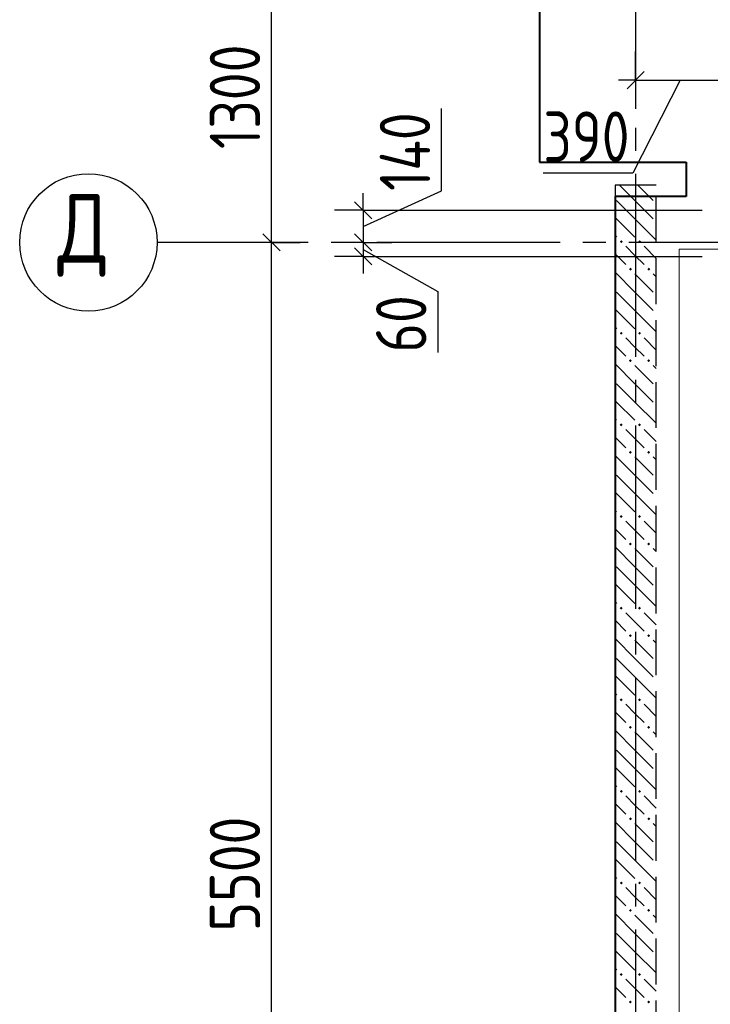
# Model space of a CAD drawing. Header units: millimetres. Extents: x 40580 to 1168286, y -220995 to 81020.
# Tile 33 of 194: x 260568 to 263584, y -108245 to -103946. Entities that reach past the tile are written whole.
import ezdxf

# ---------------------------------------------------------------- set-up
doc = ezdxf.new("R2010")
doc.units = ezdxf.units.MM
for name, pattern in [('______2', [270, 200, -70]), ('______5', [1100, 800, -100, 100, -100]), ('CENTER', [2, 1.25, -0.25, 0.25, -0.25])]:
    doc.linetypes.add(name, pattern=pattern)
for name, color, linetype, lineweight in [('Standard', 7, 'Continuous', 25), ('ОСИ', 7, 'CENTER', 15), ('Основная', 7, 'Continuous', 40), ('Позиционная метка линия выноска', 7, 'Continuous', 13)]:
    doc.layers.add(name, color=color, linetype=linetype, lineweight=lineweight)
doc.layers.add('ЖБ Стена верхний уровень', color=7, linetype='______2', true_color=0x656565)
doc.styles.add('GOST 2.304-81', font='txt')
doc.styles.add('ISOCPEUR', font='isocpeur.ttf')

msp = doc.modelspace()

# ---------------------------------------------------------------- hatches: boundary and pattern name
at = {"layer": 'ЖБ Стена верхний уровень', "linetype": 'Continuous', "lineweight": -3, "transparency": 33554687}
for points in [[(263188.7, -104915.3), (263195.2, -104908.8), (263201.7, -104915.3), (263195.2, -104921.8)], [(263268.7, -104915.3), (263275.2, -104908.8), (263281.7, -104915.3), (263275.2, -104921.8)], [(263228.7, -105035.3), (263235.2, -105028.8), (263241.7, -105035.3), (263235.2, -105041.8)], [(263308.7, -105035.3), (263315.2, -105028.8), (263321.7, -105035.3), (263315.2, -105041.8)], [(263188.7, -105315.3), (263195.2, -105308.8), (263201.7, -105315.3), (263195.2, -105321.8)], [(263268.7, -105315.3), (263275.2, -105308.8), (263281.7, -105315.3), (263275.2, -105321.8)], [(263228.7, -105435.3), (263235.2, -105428.8), (263241.7, -105435.3), (263235.2, -105441.8)], [(263308.7, -105435.3), (263315.2, -105428.8), (263321.7, -105435.3), (263315.2, -105441.8)], [(263188.7, -105715.3), (263195.2, -105708.8), (263201.7, -105715.3), (263195.2, -105721.8)], [(263268.7, -105715.3), (263275.2, -105708.8), (263281.7, -105715.3), (263275.2, -105721.8)], [(263228.7, -105835.3), (263235.2, -105828.8), (263241.7, -105835.3), (263235.2, -105841.8)], [(263308.7, -105835.3), (263315.2, -105828.8), (263321.7, -105835.3), (263315.2, -105841.8)], [(263188.7, -106115.3), (263195.2, -106108.8), (263201.7, -106115.3), (263195.2, -106121.8)], [(263268.7, -106115.3), (263275.2, -106108.8), (263281.7, -106115.3), (263275.2, -106121.8)], [(263228.7, -106235.3), (263235.2, -106228.8), (263241.7, -106235.3), (263235.2, -106241.8)], [(263308.7, -106235.3), (263315.2, -106228.8), (263321.7, -106235.3), (263315.2, -106241.8)], [(263188.7, -106515.3), (263195.2, -106508.8), (263201.7, -106515.3), (263195.2, -106521.8)], [(263268.7, -106515.3), (263275.2, -106508.8), (263281.7, -106515.3), (263275.2, -106521.8)], [(263228.7, -106635.3), (263235.2, -106628.8), (263241.7, -106635.3), (263235.2, -106641.8)], [(263308.7, -106635.3), (263315.2, -106628.8), (263321.7, -106635.3), (263315.2, -106641.8)], [(263188.7, -106915.3), (263195.2, -106908.8), (263201.7, -106915.3), (263195.2, -106921.8)], [(263268.7, -106915.3), (263275.2, -106908.8), (263281.7, -106915.3), (263275.2, -106921.8)], [(263228.7, -107035.3), (263235.2, -107028.8), (263241.7, -107035.3), (263235.2, -107041.8)], [(263308.7, -107035.3), (263315.2, -107028.8), (263321.7, -107035.3), (263315.2, -107041.8)], [(263188.7, -107315.3), (263195.2, -107308.8), (263201.7, -107315.3), (263195.2, -107321.8)], [(263268.7, -107315.3), (263275.2, -107308.8), (263281.7, -107315.3), (263275.2, -107321.8)], [(263228.7, -107435.3), (263235.2, -107428.8), (263241.7, -107435.3), (263235.2, -107441.8)], [(263308.7, -107435.3), (263315.2, -107428.8), (263321.7, -107435.3), (263315.2, -107441.8)], [(263188.7, -107715.3), (263195.2, -107708.8), (263201.7, -107715.3), (263195.2, -107721.8)], [(263268.7, -107715.3), (263275.2, -107708.8), (263281.7, -107715.3), (263275.2, -107721.8)], [(263228.7, -107835.3), (263235.2, -107828.8), (263241.7, -107835.3), (263235.2, -107841.8)], [(263308.7, -107835.3), (263315.2, -107828.8), (263321.7, -107835.3), (263315.2, -107841.8)], [(263188.7, -108115.3), (263195.2, -108108.8), (263201.7, -108115.3), (263195.2, -108121.8)], [(263268.7, -108115.3), (263275.2, -108108.8), (263281.7, -108115.3), (263275.2, -108121.8)], [(263228.7, -108235.3), (263235.2, -108228.8), (263241.7, -108235.3), (263235.2, -108241.8)], [(263308.7, -108235.3), (263315.2, -108228.8), (263321.7, -108235.3), (263315.2, -108241.8)]]:
    msp.add_hatch(color=7, dxfattribs=at).paths.add_polyline_path(points, flags=16)

# ---------------------------------------------------------------- linework, layer by layer
at = {"layer": 'Standard', "color": 7, "linetype": 'Continuous', "lineweight": -3, "transparency": 33554687}
for p, q in [((261668.3, -104918.4), (261668.3, -103618.4)), ((263258.3, -104210.3), (263183.3, -104210.3)), ((263453.3, -104210.3), (263245.8, -104616.6)), ((263258.3, -104210.3), (263648.3, -104210.3)), ((262411, -104693.8), (262411, -104334.1)), ((263245.8, -104616.6), (262854.8, -104616.6)), ((262068.3, -104848.4), (262411, -104693.8)), ((262068.3, -104778.4), (262068.3, -104703.4)), ((262068.3, -104778.4), (262068.3, -104918.4)), ((261668.3, -110418.4), (261668.3, -104918.4)), ((262068.3, -104918.4), (262068.3, -104979.4)), ((262068.3, -104948.9), (262394.5, -105133.1)), ((262068.3, -104979.4), (262068.3, -105054.4)), ((262394.5, -105133.1), (262394.5, -105399))]:
    msp.add_line(p, q, dxfattribs=at)
at = {"layer": 'Standard', "color": 251, "linetype": 'Continuous', "lineweight": -3, "true_color": 0x656565, "transparency": 33554687}
for p, q in [((263258.3, -104210.3), (263258.3, -104085.3)), ((263258.3, -104210.3), (263258.3, -104335.3)), ((263258.3, -104210.3), (263258.3, -104210.3)), ((262068.3, -104778.4), (261943.3, -104778.4)), ((262068.3, -104778.4), (262193.3, -104778.4)), ((261668.3, -104918.4), (261543.3, -104918.4)), ((261668.3, -104918.4), (261793.3, -104918.4)), ((261668.3, -104918.4), (261668.3, -104918.4)), ((262068.3, -104918.4), (261943.3, -104918.4)), ((262068.3, -104918.4), (262193.3, -104918.4)), ((262068.3, -104918.4), (262068.3, -104918.4)), ((262068.3, -104979.4), (261943.3, -104979.4)), ((262068.3, -104979.4), (262193.3, -104979.4))]:
    msp.add_line(p, q, dxfattribs=at)
at = {"layer": 'Standard', "color": 7, "linetype": 'Continuous', "lineweight": 25, "transparency": 33554687}
for p, q in [((263220.8, -104247.8), (263295.8, -104172.8)), ((262030.8, -104740.9), (262105.8, -104815.9)), ((261705.8, -104955.9), (261630.8, -104880.9)), ((262030.8, -104880.9), (262105.8, -104955.9)), ((262030.8, -104941.9), (262105.8, -105016.9))]:
    msp.add_line(p, q, dxfattribs=at)
at = {"layer": 'Standard', "color": 251, "linetype": 'Continuous', "lineweight": -3, "true_color": 0x656565, "transparency": 33554687}
for points in [[(262068.3, -104778.4), (262392.8, -104778.4), (262392.8, -104778.4), (263548.3, -104778.4)], [(262068.3, -104979.4), (262388.1, -104979.4), (262388.1, -104979.4), (263548.3, -104979.4)]]:
    msp.add_lwpolyline(points, dxfattribs=at)
at = {"layer": 'ЖБ Стена верхний уровень', "color": 251, "linetype": '______2', "lineweight": -3, "true_color": 0x656565, "transparency": 33554687}
for p, q in [((263168.3, -104668.4), (263168.3, -110498.4)), ((263348.3, -104668.4), (263168.3, -104668.4)), ((263348.3, -110318.4), (263348.3, -104668.4))]:
    msp.add_line(p, q, dxfattribs=at)
at = {"layer": 'ЖБ Стена верхний уровень', "color": 9, "linetype": 'Continuous', "lineweight": -3, "true_color": 0xc7c7c7, "transparency": 33554687}
for p, q in [((263255.2, -104735.3), (263188.4, -104668.4)), ((263268.4, -104668.4), (263335.2, -104735.3)), ((263175.2, -104735.3), (263255.2, -104815.3)), ((263255.2, -104735.3), (263335.2, -104815.3)), ((263175.2, -104815.3), (263168.3, -104808.3)), ((263175.2, -104815.3), (263255.2, -104895.3)), ((263255.2, -104815.3), (263348.3, -104908.3)), ((263168.3, -104888.4), (263175.2, -104895.3)), ((263255.2, -104975.3), (263215.2, -104935.3)), ((263295.2, -104935.3), (263348.3, -104988.4)), ((263168.3, -104968.4), (263215.2, -105015.3)), ((263295.2, -105015.3), (263255.2, -104975.3)), ((263255.2, -105135.3), (263168.3, -105048.3)), ((263255.2, -105055.3), (263335.2, -105135.3)), ((263335.2, -105055.3), (263348.3, -105068.4)), ((263175.2, -105135.3), (263255.2, -105215.3)), ((263255.2, -105135.3), (263335.2, -105215.3)), ((263175.2, -105215.3), (263168.3, -105208.3)), ((263175.2, -105215.3), (263255.2, -105295.3)), ((263255.2, -105215.3), (263348.3, -105308.3)), ((263168.3, -105288.4), (263175.2, -105295.3)), ((263168.3, -105368.4), (263215.2, -105415.3)), ((263255.2, -105375.3), (263215.2, -105335.3)), ((263295.2, -105335.3), (263348.3, -105388.4)), ((263295.2, -105415.3), (263255.2, -105375.3)), ((263255.2, -105535.3), (263168.3, -105448.3)), ((263255.2, -105455.3), (263335.2, -105535.3)), ((263335.2, -105455.3), (263348.3, -105468.4)), ((263175.2, -105535.3), (263255.2, -105615.3)), ((263255.2, -105535.3), (263335.2, -105615.3)), ((263175.2, -105615.3), (263168.3, -105608.3)), ((263175.2, -105615.3), (263255.2, -105695.3)), ((263255.2, -105615.3), (263348.3, -105708.3)), ((263168.3, -105688.4), (263175.2, -105695.3)), ((263255.2, -105775.3), (263215.2, -105735.3)), ((263295.2, -105735.3), (263348.3, -105788.4)), ((263168.3, -105768.4), (263215.2, -105815.3)), ((263295.2, -105815.3), (263255.2, -105775.3)), ((263255.2, -105935.3), (263168.3, -105848.3)), ((263255.2, -105855.3), (263335.2, -105935.3)), ((263335.2, -105855.3), (263348.3, -105868.4)), ((263175.2, -105935.3), (263255.2, -106015.3)), ((263255.2, -105935.3), (263335.2, -106015.3)), ((263175.2, -106015.3), (263168.3, -106008.3)), ((263175.2, -106015.3), (263255.2, -106095.3)), ((263255.2, -106015.3), (263348.3, -106108.3)), ((263168.3, -106088.4), (263175.2, -106095.3)), ((263255.2, -106175.3), (263215.2, -106135.3)), ((263295.2, -106135.3), (263348.3, -106188.4)), ((263168.3, -106168.4), (263215.2, -106215.3)), ((263295.2, -106215.3), (263255.2, -106175.3)), ((263255.2, -106335.3), (263168.3, -106248.3)), ((263255.2, -106255.3), (263335.2, -106335.3)), ((263335.2, -106255.3), (263348.3, -106268.4)), ((263175.2, -106335.3), (263255.2, -106415.3)), ((263255.2, -106335.3), (263335.2, -106415.3)), ((263175.2, -106415.3), (263168.3, -106408.3)), ((263175.2, -106415.3), (263255.2, -106495.3)), ((263255.2, -106415.3), (263348.3, -106508.3)), ((263168.3, -106488.4), (263175.2, -106495.3)), ((263168.3, -106568.4), (263215.2, -106615.3)), ((263255.2, -106575.3), (263215.2, -106535.3)), ((263295.2, -106535.3), (263348.3, -106588.4)), ((263295.2, -106615.3), (263255.2, -106575.3)), ((263255.2, -106735.3), (263168.3, -106648.3)), ((263255.2, -106655.3), (263335.2, -106735.3)), ((263335.2, -106655.3), (263348.3, -106668.4)), ((263175.2, -106735.3), (263255.2, -106815.3)), ((263255.2, -106735.3), (263335.2, -106815.3)), ((263175.2, -106815.3), (263168.3, -106808.3)), ((263175.2, -106815.3), (263255.2, -106895.3)), ((263255.2, -106815.3), (263348.3, -106908.3)), ((263168.3, -106888.4), (263175.2, -106895.3)), ((263255.2, -106975.3), (263215.2, -106935.3)), ((263295.2, -106935.3), (263348.3, -106988.4)), ((263168.3, -106968.4), (263215.2, -107015.3)), ((263295.2, -107015.3), (263255.2, -106975.3)), ((263255.2, -107135.3), (263168.3, -107048.3)), ((263255.2, -107055.3), (263335.2, -107135.3)), ((263335.2, -107055.3), (263348.3, -107068.4)), ((263175.2, -107135.3), (263255.2, -107215.3)), ((263255.2, -107135.3), (263335.2, -107215.3)), ((263175.2, -107215.3), (263168.3, -107208.3)), ((263175.2, -107215.3), (263255.2, -107295.3)), ((263255.2, -107215.3), (263348.3, -107308.3)), ((263168.3, -107288.4), (263175.2, -107295.3)), ((263255.2, -107375.3), (263215.2, -107335.3)), ((263295.2, -107335.3), (263348.3, -107388.4)), ((263168.3, -107368.4), (263215.2, -107415.3)), ((263295.2, -107415.3), (263255.2, -107375.3)), ((263255.2, -107535.3), (263168.3, -107448.3)), ((263255.2, -107455.3), (263335.2, -107535.3)), ((263335.2, -107455.3), (263348.3, -107468.4)), ((263175.2, -107535.3), (263255.2, -107615.3)), ((263255.2, -107535.3), (263335.2, -107615.3)), ((263175.2, -107615.3), (263168.3, -107608.3)), ((263175.2, -107615.3), (263255.2, -107695.3)), ((263255.2, -107615.3), (263348.3, -107708.3)), ((263168.3, -107688.4), (263175.2, -107695.3)), ((263168.3, -107768.4), (263215.2, -107815.3)), ((263255.2, -107775.3), (263215.2, -107735.3)), ((263295.2, -107815.3), (263255.2, -107775.3)), ((263295.2, -107735.3), (263348.3, -107788.4)), ((263255.2, -107935.3), (263168.3, -107848.3)), ((263255.2, -107855.3), (263335.2, -107935.3)), ((263335.2, -107855.3), (263348.3, -107868.4)), ((263175.2, -107935.3), (263255.2, -108015.3)), ((263255.2, -107935.3), (263335.2, -108015.3)), ((263175.2, -108015.3), (263168.3, -108008.3)), ((263175.2, -108015.3), (263255.2, -108095.3)), ((263255.2, -108015.3), (263348.3, -108108.3)), ((263168.3, -108088.4), (263175.2, -108095.3)), ((263255.2, -108175.3), (263215.2, -108135.3)), ((263295.2, -108135.3), (263348.3, -108188.4)), ((263168.3, -108168.4), (263215.2, -108215.3)), ((263295.2, -108215.3), (263255.2, -108175.3))]:
    msp.add_line(p, q, dxfattribs=at)
at = {"layer": 'ОСИ', "color": 8, "linetype": '______5', "lineweight": -3, "transparency": 33554687}
for p, q in [((263258.3, -102418.4), (263258.3, -112918.4)), ((292628.3, -104918.4), (261168.3, -104918.4)), ((292628.3, -104918.4), (261168.3, -104918.4))]:
    msp.add_line(p, q, dxfattribs=at)
at = {"layer": 'ОСИ', "color": 7, "linetype": 'Continuous', "lineweight": -3, "transparency": 33554687}
msp.add_circle((260868.3, -104918.4), 300, dxfattribs=at)
msp.add_circle((260868.3, -104918.4), 300, dxfattribs=at)
at = {"layer": 'Основная', "transparency": 33554687}
for p, q in [((262838.3, -102968.4), (262838.3, -104568.4)), ((262838.3, -104568.4), (263478.3, -104568.4)), ((263478.3, -104568.4), (263478.3, -104718.4)), ((263478.3, -104718.4), (263168.3, -104718.4)), ((263168.3, -104718.4), (263168.3, -109678.4))]:
    msp.add_line(p, q, dxfattribs=at)
at = {"layer": 'Позиционная метка линия выноска', "color": 251, "linetype": 'Continuous', "lineweight": 13, "true_color": 0x494949, "transparency": 33554687}
msp.add_lwpolyline([(268198.3, -104823.4), (268198.3, -110218.4), (264428.3, -110218.4), (264428.3, -108698.4), (263448.3, -108698.4), (263448.3, -106798.4), (263448.3, -104948.4), (264928.3, -104948.4), (266717.6, -104948.4), (266717.6, -104948.4), (268097.6, -104948.4)], dxfattribs=at)

# ---------------------------------------------------------------- texts
at = {"layer": 'Standard', "color": 7, "linetype": 'Continuous', "lineweight": 25, "transparency": 33554687, "char_height": 220, "attachment_point": 7, "rotation": 90, "style": 'GOST 2.304-81'}
for s, insert, width in [('1300', (261618.3, -104510.8), 610.171), ('140', (262360.9, -104693.8), 485.085), ('60', (262344.5, -105399), 391.311), ('5500', (261618.3, -107926.5), 641.476)]:
    msp.add_mtext(s, dxfattribs=dict(at, insert=insert, width=width))
at = {"layer": 'Standard', "color": 7, "linetype": 'Continuous', "lineweight": 25, "transparency": 33554687, "insert": (262854.8, -104566.6), "char_height": 220, "width": 516.396, "attachment_point": 7, "style": 'GOST 2.304-81'}
msp.add_mtext('390', dxfattribs=at)
at = {"layer": 'ОСИ', "color": 7, "linetype": 'Continuous', "lineweight": 25, "transparency": 33554687, "insert": (260733.3, -105068.4), "char_height": 300, "width": 392.649, "attachment_point": 7, "style": 'ISOCPEUR'}
msp.add_mtext('\\W0.82;Д', dxfattribs=at)

doc.saveas('drawing.dxf')
